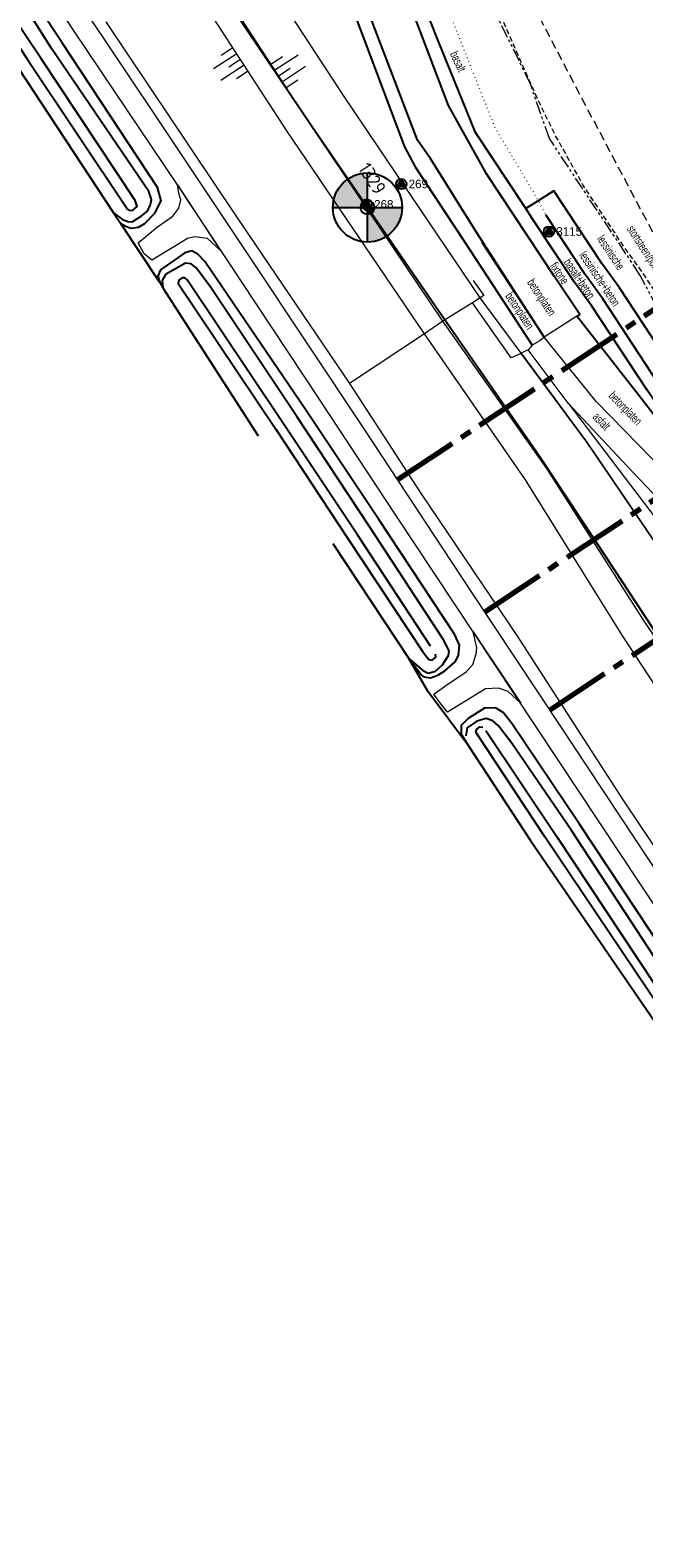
# Model space of a CAD drawing. Header units: metres. Extents: x 62183 to 64287, y 386037 to 390061.
# Tile 8 of 38: x 63347 to 63436, y 387127 to 387345. Entities that reach past the tile are written whole.
import ezdxf
from ezdxf.enums import TextEntityAlignment as Align

# ---------------------------------------------------------------- set-up
doc = ezdxf.new("R2010")
doc.units = ezdxf.units.M
for name, pattern in [('CENTER2', [28.575, 19.05, -3.175, 3.175, -3.175]), ('DOT', [0.25, 0, -0.25]), ('HIDDEN', [0.375, 0.25, -0.125]), ('PHANTOM2', [1.25, 0.625, -0.125, 0.125, -0.125, 0.125, -0.125])]:
    doc.linetypes.add(name, pattern=pattern)
doc.layers.get('0').update_dxf_attribs({"linetype": 'CONTINUOUS'})
for name, color, linetype in [('0 @ 0.5', 7, 'CONTINUOUS'), ('0 @ 1', 7, 'CONTINUOUS'), ('0 @ 5', 7, 'CONTINUOUS'), ('BS-BINNENKRUINLIJN-KPN', 253, 'CONTINUOUS'), ('BS-INSTEEK-SLOOT-KPN', 253, 'CONTINUOUS'), ('BS-OVERIG-KPN', 253, 'CONTINUOUS'), ('BS-SCHEIDINGSLIJN-TALUDBEKL', 253, 'CONTINUOUS'), ('BS-WATERLIJN-KPN', 253, 'CONTINUOUS')]:
    doc.layers.add(name, color=color, linetype=linetype)
for name, color, linetype, lineweight in [('BS-Boorpunten', 253, 'CONTINUOUS', 25), ('BS-Boorpuntnummer', 253, 'CONTINUOUS', 25), ('BS-Dijkpaal', 2, 'CONTINUOUS', 25), ('BS-Dijkpaalnr', 6, 'CONTINUOUS', 25), ('BS-KANT-KREUKELBERM', 35, 'PHANTOM2', 0), ('BS-KANT-VERHARDING', 253, 'CONTINUOUS', 0), ('BS-KRUINLIJN', 253, 'CONTINUOUS', 0), ('BS-OVERIGE-TEKSTEN', 253, 'CONTINUOUS', 0), ('BS-PERKOENRIJ', 203, 'DOT', 5), ('BS-RASTER', 253, 'RASTER', 0), ('BS-TEENLIJN', 11, 'CONTINUOUS', 0), ('BS-TEENSCHOT-GECONSTRUEERD', 1, 'HIDDEN', 13), ('BS-TUSSENBERM', 253, 'CONTINUOUS', 0), ('BS-ZANDLIJN', 2, 'HIDDEN', 20), ('Plts-Dwarsprofiel 1-500', 5, 'CENTER2', 70)]:
    doc.layers.add(name, color=color, linetype=linetype, lineweight=lineweight)
doc.layers.add('THEORETISCHE_NULLIJN', color=125, linetype='CONTINUOUS', plot=False)
doc.styles.add('ISO', font='isocp.shx', dxfattribs={"height": 2.5})
doc.linetypes.add('RASTER', pattern='A,3,-2,[200,RASTER,S=0.75,R=0,X=0,Y=0],-2,3', length=10)

# ---------------------------------------------------------------- blocks, each defined once
blk = doc.blocks.new('dijkpaal')
at = {"layer": 'BS-Dijkpaal'}
h = blk.add_hatch(color=256, dxfattribs=at)
h.paths.add_polyline_path([(0, 0), (0, 1, 0.414214), (-1, 0)])
h.paths.add_polyline_path([(1, 0), (0, 0), (0, -1, 0.414214)])
for p, q in [((0, -1), (0, 1)), ((-1, 0), (1, 0))]:
    blk.add_line(p, q, dxfattribs=at)
blk.add_circle((0, 0), 1, dxfattribs=at)
blk = doc.blocks.new('*U731')
at = {"layer": '0 @ 0.5', "xscale": 0.5, "yscale": 0.5, "zscale": 0.5}
blk.add_blockref('dijkpaal', (63396.067, 387319.092), dxfattribs=at)
at = {"layer": '0 @ 1'}
blk.add_blockref('dijkpaal', (63396.067, 387319.092), dxfattribs=at)
at = {"layer": '0 @ 5', "xscale": 5, "yscale": 5, "zscale": 5}
blk.add_blockref('dijkpaal', (63396.067, 387319.092), dxfattribs=at)
blk = doc.blocks.new('S03')
at = {"color": 0}
for p, q in [((-2.01, 0), (-2.01, -2.01)), ((-1, 0), (-1, -4.01)), ((0, 0), (0, -2.01)), ((1, 0), (1, -4.01)), ((2.01, 0), (2.01, -2.01))]:
    blk.add_line(p, q, dxfattribs=at)
blk = doc.blocks.new('S04')
at = {"color": 0}
for p, q in [((-1, 0), (-1, 4.01)), ((1, 0), (1, 4.01)), ((-2.01, 0), (-2.01, 2.01)), ((0, 0), (0, 2.01)), ((2.01, 0), (2.01, 2.01))]:
    blk.add_line(p, q, dxfattribs=at)
blk = doc.blocks.new('punt-boring')
at = {"layer": 'BS-Boorpunten'}
h = blk.add_hatch(color=8, dxfattribs=at)
h.dxf.hatch_style = 1
h.paths.add_polyline_path([(0.01, 1), (-0.87, -0.49), (0.86, -0.51)])
h = blk.add_hatch(color=1, dxfattribs=at)
h.dxf.hatch_style = 1
h.paths.add_polyline_path([(0.01, 1), (-0.87, -0.49), (0.86, -0.51)])
at = {"layer": 'BS-Boorpunten', "color": 8}
blk.add_lwpolyline([(0.01, 1), (-0.87, -0.49), (0.86, -0.51)], close=True, dxfattribs=at)
at = {"layer": 'BS-Boorpunten', "color": 1}
blk.add_lwpolyline([(0.01, 1), (-0.87, -0.49), (0.86, -0.51)], close=True, dxfattribs=at)
at = {"layer": 'BS-Boorpunten', "color": 8}
blk.add_circle((0, 0), 1, dxfattribs=at)
at = {"layer": 'BS-Boorpunten', "color": 1}
blk.add_circle((0, 0), 1, dxfattribs=at)
blk = doc.blocks.new('*U371', base_point=(63395.966, 387319.527))
at = {"layer": 'BS-Boorpunten', "xscale": 1.499999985, "yscale": 1.499999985, "zscale": 1.499999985}
blk.add_blockref('punt-boring', (63395.966, 387319.527), dxfattribs=at)
at = {"layer": 'BS-Boorpuntnummer', "linetype": 'ByBlock', "insert": (63398.086, 387319.527), "char_height": 2.5, "attachment_point": 4}
blk.add_mtext('268', dxfattribs=at)
blk = doc.blocks.new('*U372', base_point=(63400.953, 387322.476))
at = {"layer": 'BS-Boorpunten', "xscale": 1.499999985, "yscale": 1.499999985, "zscale": 1.499999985}
blk.add_blockref('punt-boring', (63400.953, 387322.476), dxfattribs=at)
at = {"layer": 'BS-Boorpuntnummer', "linetype": 'ByBlock', "insert": (63403.073, 387322.476), "char_height": 2.5, "attachment_point": 4}
blk.add_mtext('269', dxfattribs=at)
blk = doc.blocks.new('*U431', base_point=(63422.285, 387315.614))
at = {"layer": 'BS-Boorpunten', "xscale": 1.499999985, "yscale": 1.499999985, "zscale": 1.499999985}
blk.add_blockref('punt-boring', (63422.285, 387315.614), dxfattribs=at)
at = {"layer": 'BS-Boorpuntnummer', "linetype": 'ByBlock', "insert": (63424.405, 387315.614), "char_height": 2.5, "attachment_point": 4}
blk.add_mtext('3115', dxfattribs=at)
blk = doc.blocks.new('A$C58CE76E8')
at = {"layer": 'BS-Boorpunten', "xscale": 0.5, "yscale": 0.5, "zscale": 0.5}
for name, p in [('*U372', (63400.953, 387322.476)), ('*U371', (63395.966, 387319.527)), ('*U431', (63422.285, 387315.614))]:
    blk.add_blockref(name, p, dxfattribs=at)
at = {"layer": 'BS-Boorpunten', "color": 253, "xscale": 0.5, "yscale": 0.5, "zscale": 0.5}
for name, p in [('*U372', (63400.953, 387322.476)), ('*U372', (63400.953, 387322.476)), ('*U372', (63400.953, 387322.476)), ('*U371', (63395.966, 387319.527)), ('*U371', (63395.966, 387319.527)), ('*U371', (63395.966, 387319.527)), ('*U431', (63422.285, 387315.614)), ('*U431', (63422.285, 387315.614)), ('*U431', (63422.285, 387315.614))]:
    blk.add_blockref(name, p, dxfattribs=at)
at = {"layer": 'BS-Boorpuntnummer', "color": 8, "xscale": 0.7499999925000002, "yscale": 0.7499999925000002, "zscale": 0.7499999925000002}
for p in [(63400.953, 387322.476), (63395.966, 387319.527), (63422.285, 387315.614)]:
    blk.add_blockref('punt-boring', p, dxfattribs=at)
at = {"layer": 'BS-Boorpuntnummer', "color": 8, "char_height": 1.25, "attachment_point": 4}
for s, insert in [('269', (63402.013, 387322.476)), ('268', (63397.026, 387319.527)), ('3115', (63423.345, 387315.614))]:
    blk.add_mtext(s, dxfattribs=dict(at, insert=insert))

msp = doc.modelspace()

# ---------------------------------------------------------------- linework, layer by layer
at = {"layer": 'BS-BINNENKRUINLIJN-KPN'}
for points in [[(63359.36, 387318.33), (63360.39, 387316.82), (63361.16, 387316.4), (63361.85, 387316.1), (63362.98, 387316.23), (63363.9, 387316.77), (63365.34, 387318.29), (63366.26, 387320.06), (63365.72, 387321.99), (63351.94, 387342.86), (63334.79, 387368.67), (63320.94, 387389.49), (63319.02, 387392.05), (63317.63, 387393.01), (63316.32, 387393.15), (63314.6, 387392.67), (63312.42, 387391.22), (63311.67, 387390.32), (63311.84, 387389.33), (63312.35, 387388.76)], [(63402.04, 387253.96), (63403.91, 387251.48), (63404.2, 387251.32), (63405.15, 387251.16), (63406.24, 387251.56), (63407.25, 387252.16), (63408.75, 387253.49), (63409.23, 387254.39), (63409.36, 387255.88), (63408.62, 387257.47), (63397.7, 387274.02), (63387.19, 387289.79), (63372.54, 387311.27), (63371.55, 387312.36), (63370.68, 387312.81), (63369.67, 387312.55), (63366.14, 387310.07), (63365.78, 387309.17), (63366.04, 387308.28), (63366.49, 387307.51)], [(63454.52, 387176.16), (63455.54, 387174.9), (63456.29, 387175), (63457.53, 387175.66), (63458.61, 387176.52), (63459.58, 387177.64), (63459.88, 387178.76), (63459.05, 387180.97), (63443.27, 387205.02), (63426.69, 387230.03), (63416.91, 387244.58), (63415.66, 387246.15), (63414.56, 387246.82), (63412.98, 387246.79), (63410.63, 387245.31), (63409.62, 387244.3), (63409.6, 387243.02), (63410.64, 387241.36)]]:
    msp.add_lwpolyline(points, dxfattribs=at)
at = {"layer": 'BS-INSTEEK-SLOOT-KPN'}
for points in [[(63313.18, 387387.11), (63328.1, 387364.84), (63345.59, 387339.27), (63359.36, 387318.33), (63360.68, 387317.34), (63361.6, 387317.02), (63362.15, 387317.05), (63363.36, 387317.83), (63364.3, 387318.58), (63364.7, 387319.51), (63364.85, 387320.22), (63364.45, 387321.41), (63350.4, 387342.07), (63333.94, 387368.15), (63319.99, 387388.58), (63318.41, 387390.67), (63317.19, 387391.68), (63316.23, 387392.06), (63314.45, 387391.61), (63312.51, 387390.39), (63312.35, 387388.76)], [(63391.08, 387270.57), (63402.04, 387253.96), (63403.13, 387252.99), (63403.99, 387252.28), (63404.82, 387251.86), (63405.91, 387252.13), (63406.89, 387253.03), (63407.76, 387254.4), (63407.86, 387255.05), (63407.04, 387256.65), (63396.29, 387273.08), (63385.84, 387288.92), (63373.44, 387307.54), (63371.36, 387310.32), (63370.57, 387310.97), (63369.79, 387311.05), (63366.88, 387309.4), (63366.38, 387308.56), (63366.49, 387307.51), (63380.29, 387286.1)], [(63410.64, 387241.36), (63419.62, 387227.67), (63436.99, 387202.35), (63454.52, 387176.16), (63455.33, 387176), (63456.27, 387176.45), (63457.26, 387177.33), (63457.87, 387178.33), (63457.65, 387179.81), (63441.76, 387204.35), (63425.52, 387229.13), (63416.87, 387241.77), (63414.96, 387244.27), (63414.18, 387244.97), (63413.19, 387245.31), (63411.88, 387244.9), (63410.49, 387243.96), (63410.27, 387242.78)]]:
    msp.add_lwpolyline(points, dxfattribs=at)
at = {"layer": 'BS-KANT-KREUKELBERM', "ltscale": 3}
msp.add_lwpolyline([(63499.08, 387299.63), (63499.07, 387307.36), (63494.04, 387313.31), (63484.76, 387316.88), (63475.38, 387315.33), (63464.14, 387307.99), (63451.42, 387298.41), (63443.71, 387290.34), (63439.65, 387301.29), (63435.48, 387309.29), (63422.35, 387329.03), (63419.61, 387336.92), (63409.2, 387358.19)], dxfattribs=at)
at = {"layer": 'BS-KANT-VERHARDING'}
for points in [[(63456.55, 387255.3), (63458.38, 387256.51), (63459.32, 387257.45), (63460.27, 387258.21), (63455.16, 387263.55), (63446.03, 387273.28), (63442.77, 387277.02), (63440.99, 387278.66), (63437.21, 387282.81), (63429.11, 387291.06), (63421.59, 387300.38), (63420.95, 387299.85), (63419.85, 387299.2), (63419.27, 387298.52), (63418.29, 387298.05), (63427.75, 387285.21), (63442.66, 387263.35), (63454.02, 387246.36), (63466.16, 387227.92), (63482.57, 387202.58), (63495.35, 387183.1), (63498.12, 387177.27), (63503.44, 387165.19), (63504.41, 387165.54)], [(63519.16, 387124.73), (63517.09, 387131.7), (63514.54, 387142.12), (63512.36, 387148.29), (63507.79, 387157.83), (63504.41, 387165.54), (63499.75, 387176.05), (63492.62, 387191.41), (63487.59, 387202.45), (63482.72, 387212.91), (63477.64, 387222.15), (63469.74, 387235.02), (63461.7, 387246.95), (63456.55, 387255.3), (63451.91, 387261.07), (63444.58, 387270.25), (63434.31, 387280.98), (63425.05, 387290.82), (63419.27, 387298.52)], [(63425.05, 387290.82), (63441.26, 387269.55), (63452.62, 387252.56), (63464.76, 387234.12), (63481.17, 387208.78), (63492.76, 387191.11)]]:
    msp.add_lwpolyline(points, dxfattribs=at)
for points in [[(63499.39, 387120.44, 1.6), (63494.16, 387131.58, 1.61), (63490.03, 387139.09, 1.6), (63479.8, 387154.95, 1.59), (63462.72, 387180.44, 1.62), (63450.28, 387199.18, 1.6), (63438.37, 387217.1, 1.6), (63423.55, 387239.38, 1.6), (63411.35, 387257.83, 1.59), (63400.18, 387274.66, 1.61), (63389.18, 387291.32, 1.59), (63368.6, 387322.38, 1.63), (63355.74, 387341.46, 1.61), (63344.62, 387358.08, 1.61)], [(63349.83, 387355.64, 1.64), (63365.02, 387332.93, 1.66), (63379.26, 387311.56, 1.67), (63395.43, 387287.26, 1.67), (63410.87, 387263.89, 1.65), (63423.95, 387244.12, 1.65), (63438.55, 387222.07, 1.66), (63455.58, 387196.56, 1.64), (63470.52, 387174.15, 1.64), (63482.13, 387156.75, 1.65), (63490.56, 387143.84, 1.68), (63495.18, 387136.08, 1.68), (63498.12, 387130.39, 1.66), (63501.29, 387123.54, 1.64)]]:
    msp.add_polyline3d(points, dxfattribs=at)
for points in [[(63374.78, 387312.95, 1.61), (63372.96, 387314.6, 1.58), (63371.09, 387314.83, 1.45), (63370.04, 387314.63, 1.31), (63367.92, 387313.32, 1.04), (63364.89, 387311.46, 0.61), (63363.79, 387312.39, 0.64), (63362.92, 387313.97, 0.7), (63365.72, 387316.32, 1.06), (63367.95, 387317.85, 1.37), (63368.82, 387318.97, 1.53), (63369.08, 387320.2, 1.57), (63368.82, 387321.17, 1.57), (63368.6, 387322.38, 1.63)], [(63418.23, 387247.49, 1.6), (63416.41, 387249.19, 1.56), (63415.01, 387249.65, 1.51), (63413.13, 387249.59, 1.31), (63407.62, 387246.19, 0.58), (63406.53, 387247.59, 0.57), (63405.65, 387248.82, 0.58), (63407.37, 387250.08, 0.83), (63410.31, 387252.04, 1.23), (63411.27, 387253.09, 1.37), (63411.77, 387254.61, 1.51), (63411.84, 387255.52, 1.55), (63411.49, 387257.16, 1.56), (63411.35, 387257.83, 1.59)]]:
    msp.add_polyline3d(points, close=True, dxfattribs=at)
at = {"layer": 'BS-KRUINLIJN'}
for points in [[(63518.8, 387122.46), (63516.19, 387126.51), (63513.24, 387131.66), (63507.76, 387144.4), (63497.4, 387160.18), (63479.07, 387188.13), (63456.32, 387222.24), (63444.62, 387239.42), (63432.85, 387257.35), (63418.9, 387279.76), (63404.3, 387300.85), (63384.39, 387330.17), (63366.27, 387358.11), (63347.34, 387386.63), (63330.12, 387412.61), (63312.83, 387438.55), (63295.84, 387463.86), (63276.32, 387493.44), (63261.86, 387514.71), (63243.47, 387543.06), (63222.22, 387574.84), (63204.67, 387601.58), (63186.25, 387629.96)], [(63513.68, 387141.05), (63500.68, 387161.42), (63481.69, 387190.16), (63459.61, 387224.21), (63448.23, 387241.32), (63436.09, 387259.31), (63422, 387281.38), (63406.93, 387302.68), (63387.36, 387331.78), (63368.98, 387359.91), (63351.04, 387387.37), (63339.51, 387404.99), (63332.93, 387415.03), (63315.62, 387440.17), (63298.38, 387465.94), (63279.05, 387495.46), (63265.11, 387516.34), (63246.25, 387545.2), (63225.8, 387575.85), (63207.42, 387603.23), (63189.32, 387631.26)]]:
    msp.add_lwpolyline(points, dxfattribs=at)
at = {"layer": 'BS-OVERIG-KPN'}
for points in [[(63366.04, 387308.28), (63360.39, 387316.82)], [(63404.82, 387249.14), (63402.04, 387253.96)], [(63410.64, 387241.36), (63404.82, 387249.14)]]:
    msp.add_lwpolyline(points, dxfattribs=at)
at = {"layer": 'BS-PERKOENRIJ', "ltscale": 2, "flags": 128}
msp.add_lwpolyline([(63354.32, 387428.04), (63362.06, 387420.72), (63378.64, 387395.35), (63393.32, 387373.23), (63398.64, 387365.06), (63404.16, 387356.6), (63413.98, 387331.84), (63414.47, 387330.64), (63420.78, 387320.02), (63421.83, 387318.03)], dxfattribs=at)
at = {"layer": 'BS-RASTER', "flags": 128}
for points in [[(63421.59, 387300.32), (63412.59, 387314.05)], [(63411.32, 387308.56), (63412.88, 387306.39), (63412.35, 387306.02), (63411.26, 387305.34), (63406.93, 387302.68), (63404.3, 387300.85), (63393.45, 387293.68)], [(63534.72, 387073.48), (63540.57, 387076.95), (63531.02, 387096.62), (63518.78, 387122.45), (63515.67, 387132.06), (63513.66, 387141.05), (63511.77, 387146.86), (63503.43, 387165.18), (63498.1, 387177.26), (63495.33, 387183.09), (63482.56, 387202.57), (63466.14, 387227.91), (63454, 387246.35), (63442.65, 387263.34), (63427.74, 387285.2), (63418.28, 387298.02), (63416.84, 387297.4), (63411.25, 387305.33)], [(63426.31, 387303.39), (63421.59, 387300.38)]]:
    msp.add_lwpolyline(points, dxfattribs=at)
at = {"layer": 'BS-SCHEIDINGSLIJN-TALUDBEKL'}
for points in [[(63421.59, 387300.38), (63411.78, 387315.59), (63405.22, 387326.05), (63403.31, 387328.82), (63395.93, 387348.07), (63392.2, 387354.59), (63375.18, 387380.43), (63356.74, 387408.25), (63353.23, 387413.24), (63339.94, 387426.88), (63333.51, 387434.6), (63317.05, 387458.89), (63300.7, 387483.46), (63282.31, 387510.85), (63266.11, 387535.42), (63263.06, 387541.52), (63261.3, 387545.33), (63257.88, 387552.98), (63251.04, 387566.59), (63236.77, 387588.07), (63224.98, 387606.17), (63216.51, 387615.44), (63207.92, 387623.76)], [(63442.69, 387283.89), (63440.21, 387287.2), (63436.45, 387292.72), (63428.47, 387304.85), (63425.93, 387308.36), (63419.86, 387317.51), (63418.93, 387318.92), (63411.66, 387329.93), (63406.32, 387343.06), (63401.5, 387355.25)], [(63426.31, 387303.39), (63426.75, 387303.66), (63423.02, 387309.16), (63413.27, 387323.96), (63407.77, 387333.8), (63401.55, 387350.17)], [(63394.16, 387347.16), (63401.43, 387327.86), (63402.95, 387324.95), (63410.05, 387314.25), (63419.85, 387299.2)], [(63440.43, 387295.39), (63432.48, 387307.48), (63429.93, 387311.01), (63422.98, 387321.49), (63420.56, 387319.96), (63418.93, 387318.92)], [(63443.11, 387286.51), (63441.76, 387288.3), (63438.02, 387293.77), (63430.05, 387305.89), (63427.51, 387309.41), (63421.83, 387318.03)], [(63442.69, 387283.89), (63439.41, 387286.58), (63435.32, 387291.91), (63426.31, 387303.39)]]:
    msp.add_lwpolyline(points, dxfattribs=at)
at = {"layer": 'BS-TEENLIJN'}
msp.add_lwpolyline([(63358.28, 387345.91), (63376.94, 387318.03), (63393.45, 387293.68), (63403.83, 387277.75), (63417.65, 387257.3), (63433.14, 387233.28), (63449.44, 387209.06), (63449.5, 387209.07), (63465.23, 387185.33), (63482.48, 387159.57), (63495.94, 387138.97), (63500.38, 387130.93), (63504.02, 387121.8), (63507.67, 387114.71), (63513.52, 387105.34), (63527.53, 387084.13), (63534.72, 387073.48), (63544.47, 387058.77), (63555.81, 387041.49), (63562.05, 387030.93), (63564.96, 387027.9)], dxfattribs=at)
at = {"layer": 'BS-TEENSCHOT-GECONSTRUEERD', "ltscale": 3, "flags": 128}
msp.add_lwpolyline([(63465.67, 387263.56), (63459.24, 387271.51), (63453.52, 387277.93), (63453.52, 387277.92), (63453.52, 387277.93), (63466.29, 387286.16), (63480.85, 387295.82), (63481.63, 387295.24), (63483.22, 387294.05), (63485.8, 387292.73), (63488.8, 387292.01), (63491.59, 387291.92), (63494.12, 387292.62), (63497.51, 387294.73), (63499.71, 387297.49), (63500.66, 387300.21), (63500.75, 387304.57), (63499.97, 387307.28), (63497.61, 387310.59), (63493.86, 387314.17), (63490.12, 387316.38), (63484.88, 387317.92), (63480.08, 387318.18), (63475.37, 387317.57), (63471.7, 387315.56), (63446.67, 387296.81), (63444.67, 387296.83), (63443.76, 387297.61), (63435.82, 387309.68), (63433.26, 387313.22), (63427.19, 387322.37), (63423.23, 387329.49), (63420.74, 387334.54), (63408.88, 387361.31), (63399.22, 387375.91), (63384.01, 387398.88), (63370.3, 387420.39), (63368.86, 387422.12), (63346.74, 387445.44), (63338.9, 387456.81), (63329.14, 387472.07), (63309.26, 387502.53), (63294.58, 387523.48), (63281.09, 387544.87), (63278.71, 387549.5), (63274.96, 387558.14), (63271.18, 387566.62), (63269.86, 387569.72), (63266.08, 387575.42), (63257.86, 387587.61), (63254.21, 387593.49), (63241.12, 387612.74), (63238.72, 387616.27), (63231.95, 387624.5), (63223.5, 387632.91), (63217.99, 387639.15), (63203.84, 387659.41), (63198.14, 387667.88), (63181.92, 387692.51), (63164.86, 387718.87), (63154.14, 387735.8), (63143.85, 387751.73), (63136.56, 387763.47), (63136.97, 387763.67), (63129.34, 387778.02), (63125.73, 387783.26), (63111.78, 387805.43), (63095.03, 387830.64), (63088.96, 387837.97), (63075.18, 387853.89), (63070.42, 387861.68), (63069.89, 387861.4), (63064, 387870.79), (63043.38, 387902.36), (63032.98, 387918.72), (63004.45, 387961.04), (62988.13, 387987.34), (62977.58, 388003.19), (62965.38, 388019.69), (62958.93, 388026.04), (62940.67, 388043.4), (62917.73, 388063.78), (62901.32, 388078.27), (62881.2, 388094.12), (62874.11, 388099.42)], dxfattribs=at)
at = {"layer": 'BS-TUSSENBERM'}
msp.add_lwpolyline([(63418.29, 387298.05), (63412.35, 387306.02), (63392.81, 387334.96), (63374.22, 387363.4), (63355.87, 387390.22), (63344.2, 387408.06), (63337.9, 387417.68), (63321.3, 387443.84), (63304.31, 387468.93), (63286.28, 387496.28), (63270.3, 387519.83), (63250.95, 387548.74), (63232.04, 387577.8), (63212.6, 387607.28), (63194.13, 387634.58)], dxfattribs=at)
at = {"layer": 'BS-WATERLIJN-KPN'}
for points in [[(63314.75, 387389.25), (63330.09, 387366.13), (63346.87, 387340.6), (63361.41, 387318.87), (63361.59, 387318.71), (63362.13, 387318.64), (63362.79, 387319.24), (63362.51, 387320.1), (63348.89, 387340.63), (63331.29, 387366.81), (63315.9, 387389.93), (63315.51, 387390.29), (63315.05, 387390.13), (63314.72, 387389.91)], [(63405.18, 387255.75), (63394.61, 387271.8), (63383.84, 387287.98), (63370.02, 387308.66), (63369.67, 387308.92), (63369.27, 387308.92), (63368.79, 387308.59), (63368.73, 387308.1), (63382.83, 387287.08), (63393.21, 387271.28), (63404.05, 387254.93), (63404.95, 387253.79), (63405.4, 387253.7), (63405.94, 387254.15), (63405.88, 387254.59)], [(63413.18, 387243.57), (63423.45, 387228.18), (63439.9, 387203.35), (63456.53, 387178.34), (63456.71, 387177.88), (63456.66, 387177.51), (63456.04, 387177.01), (63455.6, 387177.13), (63438.49, 387203.23), (63421.71, 387228.21), (63411.7, 387243.3), (63411.85, 387243.75), (63412.32, 387244.07), (63412.71, 387244.04)]]:
    msp.add_lwpolyline(points, dxfattribs=at)
at = {"layer": 'BS-ZANDLIJN', "ltscale": 5, "flags": 128}
msp.add_lwpolyline([(63499.08, 387299.63), (63500.1, 387306.8), (63500.27, 387307.99), (63492.93, 387317.11), (63485.31, 387320.31), (63475.04, 387320.46), (63462.1, 387310.5), (63453.76, 387302.52), (63440.93, 387303.78), (63439.29, 387311.75), (63425.01, 387338.69), (63416.67, 387354.76), (63402.28, 387380.84), (63385.28, 387406.49), (63374.18, 387421.66), (63362.49, 387439.23), (63353.78, 387446.19), (63334.9, 387474.97), (63319.09, 387498.52), (63302.14, 387523.17), (63290.16, 387543.28), (63284.12, 387557.03), (63269.4, 387580.68), (63253.34, 387604.89), (63262.31, 387614.97), (63262.18, 387620.97), (63256.2, 387625.51), (63237.06, 387626.56), (63224.06, 387644.56), (63216.36, 387654.02), (63197.93, 387680.66), (63184.85, 387699.77), (63185.17, 387703.51), (63161.21, 387737.38), (63146.38, 387762.17), (63132.37, 387780.02), (63135.45, 387789.41), (63133.35, 387803.78), (63124.99, 387813.96), (63116.28, 387808.33), (63105.35, 387823.92), (63110.55, 387828.03), (63104.78, 387835.02), (63099.89, 387831.82), (63092.83, 387846.72), (63082.81, 387855.9), (63064.07, 387885.9), (63046.82, 387909.75), (63026.5, 387938.73), (63021.75, 387950.76), (63011.69, 387964.23), (62993.29, 387992.34), (62976.78, 388012.96), (62963.96, 388032.4), (62944.94, 388049.53), (62923.13, 388068.32), (62903.35, 388085.18), (62886.25, 388099.87), (62867.92, 388115.3), (62842.43, 388127.04), (62811.69, 388149.25), (62781.94, 388164.96), (62758.96, 388179.44), (62753.68, 388189.75), (62734.43, 388203.05), (62722.76, 388228.37), (62716.48, 388251.68), (62715.49, 388256.83), (62721.04, 388258.28), (62723.79, 388262.51), (62722.96, 388267.45), (62728.46, 388268.46), (62735.89, 388270.43), (62739.09, 388277.71), (62738.04, 388284.96), (62721.63, 388286.09), (62706.72, 388286.62), (62702.37, 388293.45), (62701.43, 388303.08), (62698.17, 388319.03), (62691.06, 388347.29), (62690.84, 388357.66), (62692.49, 388361.28), (62702.86, 388363.85), (62714.73, 388369.8), (62715.6, 388375.47), (62713.66, 388378.99), (62691.75, 388380.24), (62678.34, 388377.27), (62678.69, 388386.99), (62673.97, 388406.28), (62665, 388441.7), (62657.91, 388475.31), (62648.33, 388509.34), (62640.08, 388538.69), (62631.17, 388573.95), (62632.11, 388584), (62630.94, 388588.92), (62626.55, 388594.17), (62623.28, 388606.17), (62616.39, 388632.84), (62609.21, 388662.02), (62603.99, 388666.66)], dxfattribs=at)
at = {"layer": 'Plts-Dwarsprofiel 1-500', "ltscale": 0.5}
for p, q in [((63400.35, 387279.75), (63493.02, 387341.26)), ((63413, 387260.68), (63505.82, 387322.28)), ((63422.38, 387246.51), (63515.21, 387308.12))]:
    msp.add_line(p, q, dxfattribs=at)
at = {"layer": 'THEORETISCHE_NULLIJN'}
msp.add_lwpolyline([(63665.68, 386913.5), (63637.09, 386957.6), (63615.57, 386990.41), (63609, 387000), (63580.94, 387040.97), (63561.44, 387071.06), (63550.14, 387089.61), (63544.98, 387096.98), (63524.49, 387126.51), (63509.39, 387148.1), (63500.16, 387162.76), (63490.79, 387177.69), (63477.69, 387197.41), (63459.54, 387224.82), (63444.74, 387247), (63430.66, 387268.47), (63421.18, 387282.79), (63405.9, 387304.8), (63388.02, 387330.8), (63369.03, 387358.99)], dxfattribs=at)

# ---------------------------------------------------------------- block references
msp.add_blockref('*U731', (0, 0))
at = {"layer": 'BS-Boorpunten', "color": 253}
msp.add_blockref('A$C58CE76E8', (0, 0), dxfattribs=at)
at = {"layer": 'BS-KRUINLIJN'}
for name, p, rotation in [('S04', (63377.72, 387340.46), 122.9540797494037), ('S03', (63383.22, 387338.12), 123.1578725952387)]:
    msp.add_blockref(name, p, dxfattribs=dict(at, rotation=rotation))

# ---------------------------------------------------------------- texts
at = {"layer": 'BS-Dijkpaalnr', "style": 'ISO'}
msp.add_text('1329', height=2, rotation=302.856, dxfattribs=at).set_placement((63394.63, 387324.71))
at = {"layer": 'BS-OVERIGE-TEKSTEN', "width": 0.68}
for s, rotation, p in [('basalt', 295.2049, (63409.17, 387340.18)), ('stortsteen/puin', 302.8479, (63435.9, 387313.12)), ('lessinische', 303.7139, (63431.25, 387312.6)), ('basalt+beton', 303.7139, (63426.72, 387308.83)), ('lessinische+beton', 303.7139, (63429.65, 387308.8)), ('fixtone', 303.7139, (63423.84, 387309.62)), ('betonplaten', 303.5353, (63421.1, 387306.03)), ('betonplaten', 303.4704, (63417.93, 387304.08)), ('betonplaten', 314.3214, (63433.23, 387290)), ('asfalt', 313.7366, (63429.91, 387288.23))]:
    msp.add_text(s, height=1.25, rotation=rotation, dxfattribs=at).set_placement(p, align=Align.MIDDLE)

doc.saveas('drawing.dxf')
